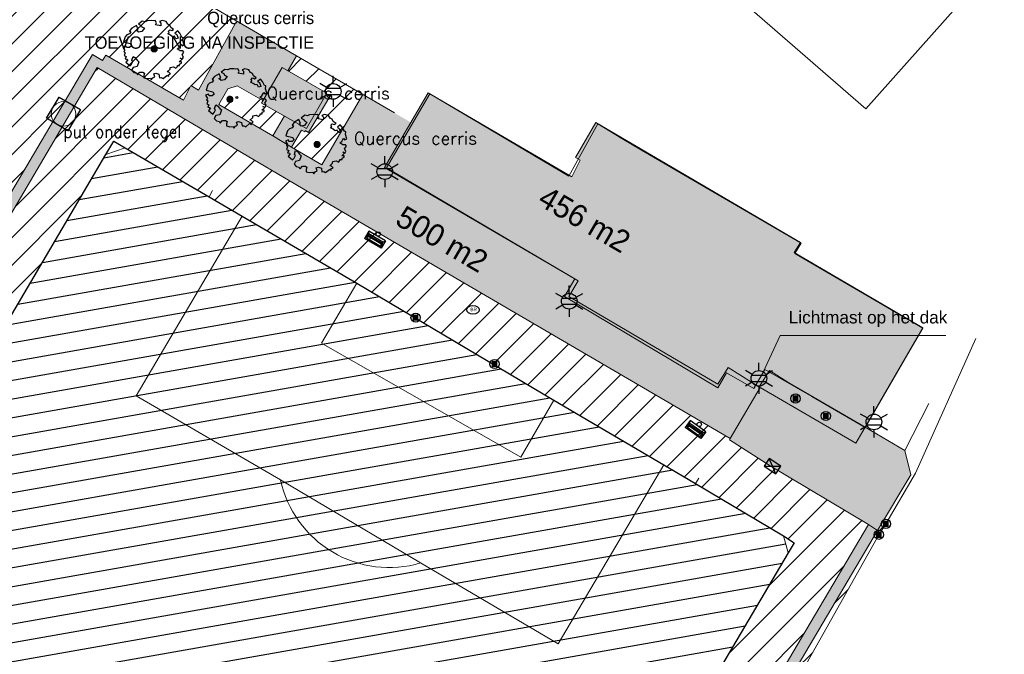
# Model space of a CAD drawing. Header units: metres. Extents: x 98034 to 106916, y 385129 to 392749.
# Tile 17 of 25: x 98898 to 98978, y 385520 to 385572. Entities that reach past the tile are written whole.
import ezdxf
from ezdxf.enums import TextEntityAlignment as Align

# ---------------------------------------------------------------- set-up
doc = ezdxf.new("R2010")
doc.units = ezdxf.units.M
for name, color, linetype, lineweight in [('0-BEBOUWING', 7, 'Continuous', 30), ('0-BEPLANTING', 14, 'Continuous', 30), ('0-GRAS OM SPORTVELDEN', 2, 'Continuous', 30), ('0-GRAS SPORTVELDEN', 3, 'Continuous', 30), ('0-HOCKEYVELD', 130, 'Continuous', 30), ('0-VERHARDING', 5, 'Continuous', 30), ('_alg-maatvoering', 7, 'Continuous', 0), ('B-WE-GR-BOOM-S', 90, 'Continuous', 30), ('B-WE-IE-GEBOUW-G', 10, 'Continuous', 0), ('B-WE-IE-MEUBILAIR_WEGMEUBILAIR-S', 7, 'Continuous', 30), ('B-WE-IE-OV-LICHTMAST-S', 40, 'Continuous', 30), ('B-WE-IE-TERREINAFSCHEIDING_KUNSTMATIG_HEKWERK-G', 6, 'Continuous', 0), ('B-WE-KL-WATER_BRANDLEIDING_BRANDHYDRANT-S', 150, 'Continuous', 30), ('B-WE-OG-TOPOGRAFIE_BEBOUWING-G', 8, 'Continuous', 13), ('B-WE-RI-HWA_KOLK_STRAATKOLK-S', 150, 'Continuous', 30), ('B-WE-RI-INSPECTIEPUT_ALGEMEEN-S', 7, 'Continuous', 30), ('B-WE-VH-KANTVERHARDING-G', 60, 'Continuous', 13), ('B-WE-VH-MATERIAALGRENS-G', 31, 'Continuous', 13), ('B-WE-VV-MARKERING-G', 7, 'Continuous', 13), ('B-WE-VW-MARKERING_LANGS_STREEP_DOORGETROKKEN-G', 7, 'Continuous', 13), ('Bomen', 84, 'Continuous', 0), ('Boomsoort', 10, 'Continuous', 0), ('X-XX-AL-VERWIJZING-G', 7, 'Continuous', 13)]:
    doc.layers.add(name, color=color, linetype=linetype, lineweight=lineweight)
doc.styles.add('ISO 1 1000 T2 5 0', font='font_iso.shx', dxfattribs={"height": 2.5})
doc.styles.add('NLCS-ISO', font='NLCS-ISO.ttf')
doc.styles.get("Standard").update_dxf_attribs({"font": 'NLCS-ISO.ttf'})
doc.styles.add('Style-STANDARD', font='STANDARD.shx')
doc.styles.add('Style-txt', font='txt.shx')
doc.dimstyles.get("Standard").update_dxf_attribs({"dimtxt": 0.18, "dimasz": 0.18, "dimexe": 0.18, "dimexo": 0.0625, "dimgap": 0.09, "dimtad": 0, "dimtih": 1, "dimtoh": 1, "dimdec": 4, "dimzin": 0, "dimdsep": 46, "dimtxsty": 'Standard', "dimcen": 0.09, "dimadec": 0, "dimazin": 0, "dimtfac": 1, "dimtdec": 4, "dimtofl": 0, "dimtmove": 0, "dimatfit": 3, "dimfxl": 1, "dimtolj": 1, "dimtzin": 0, "dimarcsym": 0})
pattern_1 = [(45, (0, 0), (-1.122532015, 1.122532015), [])]

# ---------------------------------------------------------------- blocks, each defined once
blk = doc.blocks.new('SIE-WEG_PAAL_VAST_1')
blk.add_hatch(color=256).paths.add_polyline_path([(-0.37, -0.37), (-0.37, 0.37), (0.37, 0.37), (0.37, -0.37)])
blk.add_circle((0, 0), 0.75)
blk.add_3dface([(0.37, 0.37), (-0.37, 0.37), (-0.37, -0.37), (0.37, -0.37)])
at = {"style": 'NLCS-ISO'}
blk.add_attdef('TYPE', (0, 0), '', height=1.75, dxfattribs=at)
blk = doc.blocks.new('Straatkolk 300x450')
at = {"layer": 'B-WE-RI-HWA_KOLK_STRAATKOLK-S'}
for p, q in [((-1.13, -0.75), (1.13, 0.75)), ((1.13, -0.75), (-1.13, 0.75))]:
    blk.add_line(p, q, dxfattribs=at)
blk.add_3dface([(-1.13, -0.75), (1.13, -0.75), (1.13, 0.75), (-1.13, 0.75)], dxfattribs=at)
blk = doc.blocks.new('SIE-WEG_AFVALBAK_TYPE_02')
at = {"linetype": 'Continuous'}
for p, q in [((1.56, -0.35), (-1.56, -0.35)), ((-1.33, -0.76), (-1.56, -0.35)), ((-1.33, -0.99), (-1.56, -1.72)), ((1.33, -0.76), (-1.33, -0.76)), ((-1.33, -0.99), (-1.33, -0.76)), ((1.33, -0.99), (-1.33, -0.99)), ((-1.18, -1.16), (-1.3, -1.55)), ((1.3, -1.55), (-1.3, -1.55)), ((1.18, -1.16), (-1.18, -1.16)), ((1.18, -1.16), (1.3, -1.55)), ((1.33, -0.76), (1.56, -0.35)), ((1.33, -0.99), (1.33, -0.76)), ((1.33, -0.99), (1.56, -1.72)), ((1.56, -1.72), (-1.56, -1.72))]:
    blk.add_line(p, q, dxfattribs=at)
for p, q in [((-1.56, -0.35), (-1.56, -1.72)), ((1.56, -0.35), (1.56, -1.72))]:
    blk.add_line(p, q)
blk.add_circle((0, 0), 0.354, dxfattribs=at)
blk = doc.blocks.new('B-SIE-WEG_LICHTMAST-SO_1')
at = {"ltscale": 0.1}
for p, q in [((0, 1.27), (0, 2.53)), ((-1.1, 0.63), (-2.19, 1.27)), ((1.1, 0.63), (2.19, 1.27)), ((-1.1, -0.63), (-2.19, -1.27)), ((0, -1.27), (0, -2.53)), ((1.1, -0.63), (2.19, -1.27))]:
    blk.add_line(p, q, dxfattribs=at)
at = {"flags": 128}
for points in [[(-1.16, 0.5), (1.16, 0.5)], [(-1.16, -0.5), (1.16, -0.5)]]:
    blk.add_lwpolyline(points, dxfattribs=at)
at = {"ltscale": 0.1}
blk.add_circle((0, 0), 1.27, dxfattribs=at)
at = {"style": 'NLCS-ISO'}
blk.add_attdef('TYPE', text='', height=1.8, dxfattribs=at).set_placement((0, 2.53), align=Align.BOTTOM_CENTER)
blk = doc.blocks.new('SKL-WATER_BRANDHYDRANT-SO')
blk.add_ellipse((0, 0), major_axis=(-1.02, 0), ratio=0.685994)
at = {"style": 'NLCS-ISO'}
blk.add_text('BR', height=0.562, dxfattribs=at).set_placement((-0.42, -0.22))
blk = doc.blocks.new('kadata')
at = {"layer": 'B-WE-OG-TOPOGRAFIE_BEBOUWING-G', "flags": 128}
for points in [[(99013.163, 385616.322), (98994.407, 385633.1), (98988.409, 385626.395), (98995.696, 385619.876), (98995.628, 385619.8), (98987.302, 385610.503), (98976.127, 385620.468), (98971.111, 385614.87), (98963.661, 385621.551), (98963.634, 385621.521), (98962.071, 385622.923), (98951.854, 385611.53), (98953.417, 385610.128), (98953.391, 385610.098), (98971.929, 385593.473), (98955.39, 385574.841), (98967.099, 385564.663), (98983.551, 385583.122), (99007.091, 385609.534), (99013.163, 385616.322)], [(98931.66, 385565.875), (98930.366, 385563.67)], [(98943.543, 385560.222), (98942.972, 385559.187), (98931.66, 385565.875)], [(98930.366, 385563.67), (98928.132, 385559.865), (98943.462, 385550.863), (98942.612, 385549.431), (98955.07, 385541.999), (98955.773, 385543.228)], [(98945.33, 385563.457), (98943.543, 385560.222)], [(98947.278, 385562.271), (98945.33, 385563.457)], [(98948.858, 385561.309), (98947.278, 385562.271)], [(98961.828, 385553.754), (98948.858, 385561.309)], [(98961.335, 385552.908), (98961.828, 385553.754)], [(98971.73, 385546.853), (98961.335, 385552.908)], [(98970.22, 385544.26), (98971.73, 385546.853)], [(98967.03, 385538.782), (98970.22, 385544.26)], [(98955.773, 385543.228), (98958.004, 385541.951), (98958.895, 385543.508)], [(98958.895, 385543.508), (98962.71, 385541.292)], [(98962.71, 385541.292), (98967.03, 385538.782)]]:
    blk.add_lwpolyline(points, dxfattribs=at)
blk = doc.blocks.new('MPOLYGON')
at = {"layer": 'Bomen', "flags": 128}
for points in [[(98915.173, 385565.49), (98915.168, 385565.441), (98915.668, 385565.441)], [(98915.168, 385565.441), (98915.173, 385565.393), (98915.663, 385565.393)], [(98915.168, 385565.441), (98915.668, 385565.441), (98915.663, 385565.393)], [(98915.187, 385565.537), (98915.173, 385565.49), (98915.663, 385565.49)], [(98915.173, 385565.49), (98915.663, 385565.49), (98915.668, 385565.441)], [(98915.173, 385565.393), (98915.187, 385565.346), (98915.649, 385565.346)], [(98915.173, 385565.393), (98915.663, 385565.393), (98915.649, 385565.346)], [(98915.21, 385565.58), (98915.187, 385565.537), (98915.649, 385565.537)], [(98915.187, 385565.537), (98915.649, 385565.537), (98915.663, 385565.49)], [(98915.187, 385565.346), (98915.21, 385565.303), (98915.626, 385565.303)], [(98915.187, 385565.346), (98915.649, 385565.346), (98915.626, 385565.303)], [(98915.241, 385565.618), (98915.21, 385565.58), (98915.626, 385565.58)], [(98915.21, 385565.58), (98915.626, 385565.58), (98915.649, 385565.537)], [(98915.279, 385565.649), (98915.241, 385565.618), (98915.595, 385565.618)], [(98915.241, 385565.618), (98915.595, 385565.618), (98915.626, 385565.58)], [(98915.322, 385565.672), (98915.279, 385565.649), (98915.557, 385565.649)], [(98915.279, 385565.649), (98915.557, 385565.649), (98915.595, 385565.618)], [(98915.369, 385565.687), (98915.322, 385565.672), (98915.514, 385565.672)], [(98915.322, 385565.672), (98915.514, 385565.672), (98915.557, 385565.649)], [(98915.418, 385565.691), (98915.369, 385565.687), (98915.467, 385565.687)], [(98915.369, 385565.687), (98915.467, 385565.687), (98915.514, 385565.672)], [(98915.21, 385565.303), (98915.241, 385565.265), (98915.595, 385565.265)], [(98915.21, 385565.303), (98915.626, 385565.303), (98915.595, 385565.265)], [(98915.241, 385565.265), (98915.279, 385565.234), (98915.557, 385565.234)], [(98915.241, 385565.265), (98915.595, 385565.265), (98915.557, 385565.234)], [(98915.279, 385565.234), (98915.322, 385565.21), (98915.514, 385565.21)], [(98915.279, 385565.234), (98915.557, 385565.234), (98915.514, 385565.21)], [(98915.322, 385565.21), (98915.369, 385565.196), (98915.467, 385565.196)], [(98915.322, 385565.21), (98915.514, 385565.21), (98915.467, 385565.196)], [(98915.369, 385565.196), (98915.467, 385565.196), (98915.418, 385565.191)]]:
    blk.add_lwpolyline(points, close=True, dxfattribs=at)
at = {"layer": 'Bomen', "color": 74, "true_color": 0x55aa00, "flags": 128}
for points in [[(98915.168, 385565.441), (98915.173, 385565.49)], [(98915.173, 385565.393), (98915.168, 385565.441)], [(98915.173, 385565.49), (98915.187, 385565.537)], [(98915.187, 385565.346), (98915.173, 385565.393)], [(98915.187, 385565.537), (98915.21, 385565.58)], [(98915.21, 385565.303), (98915.187, 385565.346)], [(98915.21, 385565.58), (98915.241, 385565.618)], [(98915.241, 385565.618), (98915.279, 385565.649)], [(98915.279, 385565.649), (98915.322, 385565.672)], [(98915.322, 385565.672), (98915.369, 385565.687)], [(98915.369, 385565.687), (98915.418, 385565.691)], [(98915.418, 385565.691), (98915.467, 385565.687)], [(98915.467, 385565.687), (98915.514, 385565.672)], [(98915.514, 385565.672), (98915.557, 385565.649)], [(98915.557, 385565.649), (98915.595, 385565.618)], [(98915.595, 385565.618), (98915.626, 385565.58)], [(98915.626, 385565.58), (98915.649, 385565.537)], [(98915.649, 385565.346), (98915.626, 385565.303)], [(98915.649, 385565.537), (98915.663, 385565.49)], [(98915.663, 385565.393), (98915.649, 385565.346)], [(98915.663, 385565.49), (98915.668, 385565.441)], [(98915.668, 385565.441), (98915.663, 385565.393)], [(98915.241, 385565.265), (98915.21, 385565.303)], [(98915.279, 385565.234), (98915.241, 385565.265)], [(98915.322, 385565.21), (98915.279, 385565.234)], [(98915.369, 385565.196), (98915.322, 385565.21)], [(98915.418, 385565.191), (98915.369, 385565.196)], [(98915.467, 385565.196), (98915.418, 385565.191)], [(98915.514, 385565.21), (98915.467, 385565.196)], [(98915.557, 385565.234), (98915.514, 385565.21)], [(98915.595, 385565.265), (98915.557, 385565.234)], [(98915.626, 385565.303), (98915.595, 385565.265)]]:
    blk.add_lwpolyline(points, dxfattribs=at)
at = {"layer": 'Bomen'}
for points in [[(98915.173, 385565.49), (98915.168, 385565.441), (98915.668, 385565.441)], [(98915.187, 385565.537), (98915.173, 385565.49), (98915.663, 385565.49)], [(98915.173, 385565.49), (98915.663, 385565.49), (98915.668, 385565.441)], [(98915.21, 385565.58), (98915.187, 385565.537), (98915.649, 385565.537)], [(98915.187, 385565.537), (98915.649, 385565.537), (98915.663, 385565.49)], [(98915.241, 385565.618), (98915.21, 385565.58), (98915.626, 385565.58)], [(98915.21, 385565.58), (98915.626, 385565.58), (98915.649, 385565.537)], [(98915.279, 385565.649), (98915.241, 385565.618), (98915.595, 385565.618)], [(98915.241, 385565.618), (98915.595, 385565.618), (98915.626, 385565.58)], [(98915.322, 385565.672), (98915.279, 385565.649), (98915.557, 385565.649)], [(98915.279, 385565.649), (98915.557, 385565.649), (98915.595, 385565.618)], [(98915.369, 385565.687), (98915.322, 385565.672), (98915.514, 385565.672)], [(98915.322, 385565.672), (98915.514, 385565.672), (98915.557, 385565.649)], [(98915.418, 385565.691), (98915.369, 385565.687), (98915.467, 385565.687)], [(98915.369, 385565.687), (98915.467, 385565.687), (98915.514, 385565.672)]]:
    blk.add_solid(points, dxfattribs=at)
at = {"layer": 'Bomen', "extrusion": (0, 0, -1)}
for points in [[(-98915.168, 385565.441), (-98915.173, 385565.393), (-98915.663, 385565.393)], [(-98915.168, 385565.441), (-98915.668, 385565.441), (-98915.663, 385565.393)], [(-98915.173, 385565.393), (-98915.187, 385565.346), (-98915.649, 385565.346)], [(-98915.173, 385565.393), (-98915.663, 385565.393), (-98915.649, 385565.346)], [(-98915.187, 385565.346), (-98915.21, 385565.303), (-98915.626, 385565.303)], [(-98915.187, 385565.346), (-98915.649, 385565.346), (-98915.626, 385565.303)], [(-98915.21, 385565.303), (-98915.241, 385565.265), (-98915.595, 385565.265)], [(-98915.21, 385565.303), (-98915.626, 385565.303), (-98915.595, 385565.265)], [(-98915.241, 385565.265), (-98915.279, 385565.234), (-98915.557, 385565.234)], [(-98915.241, 385565.265), (-98915.595, 385565.265), (-98915.557, 385565.234)], [(-98915.279, 385565.234), (-98915.322, 385565.21), (-98915.514, 385565.21)], [(-98915.279, 385565.234), (-98915.557, 385565.234), (-98915.514, 385565.21)], [(-98915.322, 385565.21), (-98915.369, 385565.196), (-98915.467, 385565.196)], [(-98915.322, 385565.21), (-98915.514, 385565.21), (-98915.467, 385565.196)], [(-98915.369, 385565.196), (-98915.467, 385565.196), (-98915.418, 385565.191)]]:
    blk.add_solid(points, dxfattribs=at)
blk = doc.blocks.new('MPOLYGON_70')
at = {"layer": 'Bomen', "flags": 128}
for points in [[(98922.259, 385561.823), (98922.254, 385561.774), (98922.754, 385561.774)], [(98922.254, 385561.774), (98922.259, 385561.725), (98922.749, 385561.725)], [(98922.254, 385561.774), (98922.754, 385561.774), (98922.749, 385561.725)], [(98922.273, 385561.87), (98922.259, 385561.823), (98922.749, 385561.823)], [(98922.259, 385561.823), (98922.749, 385561.823), (98922.754, 385561.774)], [(98922.259, 385561.725), (98922.273, 385561.678), (98922.735, 385561.678)], [(98922.259, 385561.725), (98922.749, 385561.725), (98922.735, 385561.678)], [(98922.296, 385561.913), (98922.273, 385561.87), (98922.735, 385561.87)], [(98922.273, 385561.87), (98922.735, 385561.87), (98922.749, 385561.823)], [(98922.273, 385561.678), (98922.296, 385561.635), (98922.712, 385561.635)], [(98922.273, 385561.678), (98922.735, 385561.678), (98922.712, 385561.635)], [(98922.327, 385561.951), (98922.296, 385561.913), (98922.712, 385561.913)], [(98922.296, 385561.913), (98922.712, 385561.913), (98922.735, 385561.87)], [(98922.296, 385561.635), (98922.327, 385561.597), (98922.681, 385561.597)], [(98922.296, 385561.635), (98922.712, 385561.635), (98922.681, 385561.597)], [(98922.365, 385561.982), (98922.327, 385561.951), (98922.681, 385561.951)], [(98922.327, 385561.951), (98922.681, 385561.951), (98922.712, 385561.913)], [(98922.327, 385561.597), (98922.365, 385561.566), (98922.643, 385561.566)], [(98922.327, 385561.597), (98922.681, 385561.597), (98922.643, 385561.566)], [(98922.408, 385562.005), (98922.365, 385561.982), (98922.643, 385561.982)], [(98922.365, 385561.982), (98922.643, 385561.982), (98922.681, 385561.951)], [(98922.365, 385561.566), (98922.408, 385561.543), (98922.599, 385561.543)], [(98922.365, 385561.566), (98922.643, 385561.566), (98922.599, 385561.543)], [(98922.455, 385562.019), (98922.408, 385562.005), (98922.599, 385562.005)], [(98922.408, 385562.005), (98922.599, 385562.005), (98922.643, 385561.982)], [(98922.408, 385561.543), (98922.455, 385561.529), (98922.553, 385561.529)], [(98922.408, 385561.543), (98922.599, 385561.543), (98922.553, 385561.529)], [(98922.504, 385562.024), (98922.455, 385562.019), (98922.553, 385562.019)], [(98922.455, 385562.019), (98922.553, 385562.019), (98922.599, 385562.005)], [(98922.455, 385561.529), (98922.553, 385561.529), (98922.504, 385561.524)]]:
    blk.add_lwpolyline(points, close=True, dxfattribs=at)
at = {"layer": 'Bomen', "color": 74, "true_color": 0x55aa00, "flags": 128}
for points in [[(98922.254, 385561.774), (98922.259, 385561.823)], [(98922.259, 385561.725), (98922.254, 385561.774)], [(98922.259, 385561.823), (98922.273, 385561.87)], [(98922.273, 385561.678), (98922.259, 385561.725)], [(98922.273, 385561.87), (98922.296, 385561.913)], [(98922.296, 385561.635), (98922.273, 385561.678)], [(98922.296, 385561.913), (98922.327, 385561.951)], [(98922.327, 385561.597), (98922.296, 385561.635)], [(98922.327, 385561.951), (98922.365, 385561.982)], [(98922.365, 385561.566), (98922.327, 385561.597)], [(98922.365, 385561.982), (98922.408, 385562.005)], [(98922.408, 385561.543), (98922.365, 385561.566)], [(98922.408, 385562.005), (98922.455, 385562.019)], [(98922.455, 385561.529), (98922.408, 385561.543)], [(98922.455, 385562.019), (98922.504, 385562.024)], [(98922.504, 385561.524), (98922.455, 385561.529)], [(98922.504, 385562.024), (98922.553, 385562.019)], [(98922.553, 385561.529), (98922.504, 385561.524)], [(98922.553, 385562.019), (98922.599, 385562.005)], [(98922.599, 385561.543), (98922.553, 385561.529)], [(98922.599, 385562.005), (98922.643, 385561.982)], [(98922.643, 385561.566), (98922.599, 385561.543)], [(98922.643, 385561.982), (98922.681, 385561.951)], [(98922.681, 385561.597), (98922.643, 385561.566)], [(98922.681, 385561.951), (98922.712, 385561.913)], [(98922.712, 385561.635), (98922.681, 385561.597)], [(98922.712, 385561.913), (98922.735, 385561.87)], [(98922.735, 385561.678), (98922.712, 385561.635)], [(98922.735, 385561.87), (98922.749, 385561.823)], [(98922.749, 385561.725), (98922.735, 385561.678)], [(98922.749, 385561.823), (98922.754, 385561.774)], [(98922.754, 385561.774), (98922.749, 385561.725)]]:
    blk.add_lwpolyline(points, dxfattribs=at)
at = {"layer": 'Bomen'}
for points in [[(98922.259, 385561.823), (98922.254, 385561.774), (98922.754, 385561.774)], [(98922.273, 385561.87), (98922.259, 385561.823), (98922.749, 385561.823)], [(98922.259, 385561.823), (98922.749, 385561.823), (98922.754, 385561.774)], [(98922.296, 385561.913), (98922.273, 385561.87), (98922.735, 385561.87)], [(98922.273, 385561.87), (98922.735, 385561.87), (98922.749, 385561.823)], [(98922.327, 385561.951), (98922.296, 385561.913), (98922.712, 385561.913)], [(98922.296, 385561.913), (98922.712, 385561.913), (98922.735, 385561.87)], [(98922.365, 385561.982), (98922.327, 385561.951), (98922.681, 385561.951)], [(98922.327, 385561.951), (98922.681, 385561.951), (98922.712, 385561.913)], [(98922.408, 385562.005), (98922.365, 385561.982), (98922.643, 385561.982)], [(98922.365, 385561.982), (98922.643, 385561.982), (98922.681, 385561.951)], [(98922.455, 385562.019), (98922.408, 385562.005), (98922.599, 385562.005)], [(98922.408, 385562.005), (98922.599, 385562.005), (98922.643, 385561.982)], [(98922.504, 385562.024), (98922.455, 385562.019), (98922.553, 385562.019)], [(98922.455, 385562.019), (98922.553, 385562.019), (98922.599, 385562.005)]]:
    blk.add_solid(points, dxfattribs=at)
at = {"layer": 'Bomen', "extrusion": (0, 0, -1)}
for points in [[(-98922.254, 385561.774), (-98922.259, 385561.725), (-98922.749, 385561.725)], [(-98922.254, 385561.774), (-98922.754, 385561.774), (-98922.749, 385561.725)], [(-98922.259, 385561.725), (-98922.273, 385561.678), (-98922.735, 385561.678)], [(-98922.259, 385561.725), (-98922.749, 385561.725), (-98922.735, 385561.678)], [(-98922.273, 385561.678), (-98922.296, 385561.635), (-98922.712, 385561.635)], [(-98922.273, 385561.678), (-98922.735, 385561.678), (-98922.712, 385561.635)], [(-98922.296, 385561.635), (-98922.327, 385561.597), (-98922.681, 385561.597)], [(-98922.296, 385561.635), (-98922.712, 385561.635), (-98922.681, 385561.597)], [(-98922.327, 385561.597), (-98922.365, 385561.566), (-98922.643, 385561.566)], [(-98922.327, 385561.597), (-98922.681, 385561.597), (-98922.643, 385561.566)], [(-98922.365, 385561.566), (-98922.408, 385561.543), (-98922.599, 385561.543)], [(-98922.365, 385561.566), (-98922.643, 385561.566), (-98922.599, 385561.543)], [(-98922.408, 385561.543), (-98922.455, 385561.529), (-98922.553, 385561.529)], [(-98922.408, 385561.543), (-98922.599, 385561.543), (-98922.553, 385561.529)], [(-98922.455, 385561.529), (-98922.553, 385561.529), (-98922.504, 385561.524)]]:
    blk.add_solid(points, dxfattribs=at)
blk = doc.blocks.new('B-SRI-PUT_VWA-SO')
at = {"lineweight": 0}
blk.add_circle((0, 0), 2, dxfattribs=at)
blk.add_3dface([(-2, 2), (2, 2), (2, -2), (-2, -2)])
blk.add_3dface([(2, -2), (2, 2), (-2, 2), (-2, -2)], dxfattribs=at)

msp = doc.modelspace()

# ---------------------------------------------------------------- hatches: boundary and pattern name
at = {"layer": '0-BEBOUWING', "true_color": 0x636466}
msp.add_hatch(color=251, dxfattribs=at).paths.add_polyline_path([(98921.64, 385563.067), (98917.992, 385565.14), (98919.662, 385568.035), (98923.299, 385565.933)])
at = {"layer": '0-BEBOUWING', "true_color": 0x636466, "extrusion": (0, 0, -1)}
msp.add_hatch(color=251, dxfattribs=at).paths.add_polyline_path([(-98967.029, 385538.816), (-98971.72, 385546.884), (-98965.527, 385550.494), (-98961.27, 385553.004), (-98961.779, 385553.816), (-98949.676, 385560.904), (-98945.165, 385563.546), (-98943.504, 385560.727), (-98943.87, 385560.497), (-98943.201, 385559.145), (-98931.525, 385565.965), (-98927.993, 385559.91), (-98943.725, 385550.707), (-98942.966, 385549.412), (-98955.075, 385542.316), (-98955.914, 385543.653), (-98958.415, 385542.086), (-98959.256, 385543.427), (-98960.852, 385542.426)])
at = {"layer": '0-BEPLANTING', "true_color": 0x727430}
h = msp.add_hatch(dxfattribs=at)
h.set_pattern_fill('ANSI31', color=67, scale=0.1, pattern_type=2)
h.set_pattern_definition(pattern_1)
h.paths.add_polyline_path([(98926.212, 385565.845), (98920.832, 385568.979), (98920.132, 385567.763), (98923.593, 385565.763), (98921.746, 385562.67), (98921.235, 385562.924), (98920.434, 385561.563), (98922.886, 385560.114)])
h = msp.add_hatch(dxfattribs=at)
h.set_pattern_fill('ANSI31', color=67, scale=0.1, pattern_type=2)
h.set_pattern_definition(pattern_1)
h.paths.add_polyline_path([(98919.843, 385564.088), (98917.992, 385565.14), (98918.106, 385565.337), (98916.836, 385566.07), (98916.883, 385565.976), (98916.925, 385565.959), (98916.916, 385565.867), (98916.958, 385565.725), (98916.892, 385565.7), (98916.858, 385565.75), (98916.799, 385565.641), (98916.732, 385565.599), (98916.833, 385565.532), (98916.917, 385565.532), (98916.95, 385565.49), (98916.892, 385565.398), (98916.933, 385565.331), (98916.908, 385565.272), (98916.833, 385565.297), (98916.892, 385565.264), (98916.799, 385565.171), (98916.875, 385565.171), (98916.875, 385565.129), (98916.808, 385565.105), (98916.808, 385565.055), (98916.737, 385565.055), (98916.74, 385565.021), (98916.691, 385564.97), (98916.615, 385565.012), (98916.506, 385564.987), (98916.498, 385564.937), (98916.406, 385564.853), (98916.464, 385564.836), (98916.514, 385564.786), (98916.447, 385564.753), (98916.456, 385564.711), (98916.397, 385564.736), (98916.271, 385564.635), (98916.213, 385564.669), (98916.154, 385564.66), (98916.138, 385564.777), (98916.037, 385564.803), (98915.971, 385564.781), (98916.003, 385564.685), (98915.936, 385564.652), (98915.886, 385564.593), (98915.861, 385564.644), (98915.752, 385564.635), (98915.643, 385564.66), (98915.643, 385564.727), (98915.668, 385564.803), (98915.618, 385564.836), (98915.517, 385564.836), (98915.442, 385564.752), (98915.429, 385564.778), (98915.417, 385564.803), (98915.316, 385564.828), (98915.249, 385564.903), (98915.299, 385564.996), (98915.425, 385565.02), (98915.484, 385565.18), (98915.425, 385565.23), (98915.358, 385565.314), (98915.299, 385565.347), (98915.258, 385565.23), (98915.291, 385565.188), (98915.249, 385565.096), (98915.199, 385565.046), (98915.059, 385565.161), (98915.124, 385565.241), (98915.098, 385565.264), (98915.04, 385565.272), (98915.077, 385565.346), (98915.006, 385565.381), (98915.04, 385565.473), (98914.998, 385565.507), (98915.031, 385565.548), (98914.964, 385565.657), (98915.063, 385565.693), (98915.082, 385565.641), (98915.182, 385565.641), (98915.241, 385565.691), (98915.207, 385565.766), (98914.981, 385565.825), (98914.993, 385565.859), (98914.518, 385565.018), (98918.919, 385562.471)])
at = {"layer": '0-GRAS OM SPORTVELDEN', "ltscale": 0.2}
h = msp.add_hatch(dxfattribs=at)
h.set_pattern_fill('ANSI31', color=256, scale=0.1, pattern_type=2)
h.set_pattern_definition(pattern_1)
h.paths.add_polyline_path([(98949.184, 385500.251), (98957.23, 385513.871), (98967.3, 385530.917), (98959.383, 385535.641), (98959.316, 385535.681), (98956.022, 385537.774), (98956.067, 385537.891), (98923.208, 385557.101), (98904.638, 385568.034), (98883.189, 385531.504), (98883.406, 385531.373), (98881.67, 385528.445), (98882.101, 385528.167), (98881.178, 385526.639), (98880.755, 385526.902), (98873.991, 385515.494), (98874.455, 385515.232), (98873.526, 385513.687), (98873.077, 385513.952), (98872.853, 385513.574), (98871.775, 385514.222), (98882.328, 385532.021), (98882.351, 385532.007), (98882.372, 385532.042), (98904.266, 385569.088), (98905.068, 385568.591), (98905.325, 385569.017), (98911.636, 385565.379), (98912.239, 385566.577), (98912.854, 385566.19), (98915.974, 385571.809), (98911.174, 385574.597), (98913.687, 385578.994), (98909.058, 385581.699), (98911.087, 385585.133), (98908.065, 385586.677), (98909.289, 385589.056), (98909.382, 385588.997), (98915.232, 385599.294), (98912.611, 385601.542), (98910.63, 385599.266), (98900.947, 385605.971), (98885.571, 385614.744), (98885.171, 385614.969), (98855.546, 385631.983), (98855.731, 385631.503), (98853.334, 385630.226), (98852.996, 385629.732), (98847.139, 385625.202), (98836.035, 385616.008), (98835.586, 385615.599), (98816.706, 385600.046), (98816.23, 385599.651), (98809.571, 385594), (98806.912, 385595.636), (98806.246, 385595.936), (98794.255, 385602.895), (98790.078, 385596.249), (98789.875, 385595.83), (98782.491, 385583.191), (98782.261, 385582.653), (98768.529, 385559.653), (98768.258, 385559.164), (98755.683, 385538.091), (98766.718, 385531.17), (98767.263, 385530.942), (98784.326, 385520.893), (98784.72, 385520.557), (98799.929, 385511.373), (98800.445, 385511.048), (98816.773, 385501.732), (98817.395, 385501.366), (98836.589, 385490.028), (98837.054, 385489.808), (98849.465, 385482.722), (98850.449, 385481.994), (98850.252, 385481.3), (98847.06, 385475.192), (98868.763, 385462.279), (98896.622, 385446.142), (98913.56, 385435.655), (98914.256, 385435.16), (98913.164, 385436.678), (98912.887, 385437.063), (98912.701, 385436.754), (98911.946, 385437.193), (98938.144, 385481.562)])
h.paths.add_polyline_path([(98854.361, 385498.131), (98850.283, 385491.323), (98849.791, 385490.482), (98848.827, 385491.022), (98806.643, 385515.919), (98764.408, 385540.744), (98763.628, 385541.194), (98764.213, 385542.221), (98768.08, 385548.763), (98769.608, 385551.298), (98775.232, 385560.894), (98778.074, 385565.671), (98781.881, 385572.073), (98784.708, 385576.868), (98790.074, 385586.094), (98791.517, 385588.559), (98795.694, 385595.61), (98796.218, 385596.466), (98797.24, 385595.854), (98839.222, 385571.155), (98881.611, 385546.165), (98882.414, 385545.623), (98881.92, 385544.694), (98878.061, 385538.221), (98877.929, 385537.927), (98876.341, 385535.296), (98870.846, 385526.141), (98868.01, 385521.297), (98864.205, 385514.886), (98861.409, 385510.111), (98855.96, 385500.894)], flags=17)
h.paths.add_polyline_path([(98880.661, 385519.014), (98905.329, 385560.956), (98905.977, 385562.029), (98906.902, 385561.501), (98913.724, 385557.523), (98916.412, 385555.948), (98925.722, 385550.517), (98941.742, 385541.009), (98950.679, 385535.764), (98953.256, 385534.245), (98960.399, 385529.987), (98961.277, 385529.425), (98960.791, 385528.608), (98935.865, 385486.402), (98911.225, 385444.388), (98910.597, 385443.351), (98909.659, 385443.872), (98902.893, 385447.841), (98900.194, 385449.468), (98890.967, 385455.026), (98874.845, 385464.451), (98865.66, 385469.886), (98862.962, 385471.466), (98856.317, 385475.446), (98855.264, 385476.064), (98855.779, 385476.933)], flags=17)
h.paths.add_polyline_path([(98809.844, 385509.939), (98809.572, 385509.489), (98809.632, 385509.454), (98809.081, 385508.52), (98798.838, 385514.527), (98799.389, 385515.461), (98799.492, 385515.401), (98799.789, 385515.879)], flags=17)
h.paths.add_polyline_path([(98884.09, 385555.585), (98858.213, 385570.873), (98856.126, 385572.114), (98830.66, 385587.16), (98855.55, 385629.16), (98881.256, 385614.001), (98883.368, 385612.757), (98908.931, 385597.568)], flags=17)
at = {"layer": '0-GRAS OM SPORTVELDEN'}
h = msp.add_hatch(dxfattribs=at)
h.set_pattern_fill('ANSI31', color=256, scale=0.1, pattern_type=2)
h.set_pattern_definition(pattern_1)
h.paths.add_polyline_path([(98917.149, 385433.206), (98917.517, 385433.322), (98917.542, 385442.169), (98939.964, 385480.364), (98958.425, 385512.759), (98968.156, 385530.075), (98968.728, 385530.961), (98971.127, 385535.072), (98970.756, 385534.942), (98968.04, 385530.411), (98938.933, 385481.134), (98914.333, 385439.457), (98914.635, 385439.281), (98914.157, 385438.594), (98914.677, 385436.633)])
at = {"layer": '0-GRAS SPORTVELDEN'}
h = msp.add_hatch(dxfattribs=at)
h.set_pattern_fill('HATCH', color=256, scale=0.1, style=0, pattern_type=2)
h.set_pattern_definition([(10, (98907.799, 385541.357), (-0.260472, 1.477212), [])])
h.paths.add_polyline_path([(98913.724, 385557.523), (98906.902, 385561.501), (98905.329, 385560.956), (98880.661, 385519.014), (98855.779, 385476.933), (98856.317, 385475.446), (98862.962, 385471.466), (98865.66, 385469.886), (98874.845, 385464.451), (98890.967, 385455.026), (98900.194, 385449.468), (98902.893, 385447.841), (98909.659, 385443.872), (98911.225, 385444.388), (98935.865, 385486.402), (98960.791, 385528.608), (98960.399, 385529.987), (98953.256, 385534.245), (98950.679, 385535.764), (98941.742, 385541.009), (98925.722, 385550.517), (98916.412, 385555.948)])
at = {"layer": '0-VERHARDING', "true_color": 0x939598}
h = msp.add_hatch(color=252, dxfattribs=at)
h.paths.add_polyline_path([(98916.251, 385432.387), (98912.887, 385437.063), (98912.701, 385436.754), (98911.946, 385437.193), (98938.144, 385481.562), (98967.3, 385530.917), (98959.316, 385535.681), (98956.022, 385537.774), (98956.067, 385537.891), (98923.208, 385557.101), (98904.638, 385568.034), (98883.131, 385531.538), (98882.349, 385532.003), (98882.351, 385532.007), (98904.266, 385569.088), (98905.068, 385568.591), (98905.325, 385569.017), (98911.636, 385565.379), (98912.239, 385566.577), (98912.854, 385566.19), (98915.974, 385571.809), (98920.832, 385568.979), (98920.132, 385567.763), (98919.662, 385568.035), (98918.106, 385565.337), (98916.016, 385566.543), (98915.242, 385566.3), (98914.518, 385565.018), (98918.919, 385562.471), (98919.843, 385564.088), (98921.64, 385563.067), (98923.238, 385565.827), (98923.53, 385565.658), (98921.799, 385562.759), (98921.546, 385562.896), (98921.497, 385562.794), (98921.235, 385562.924), (98920.434, 385561.563), (98922.886, 385560.114), (98926.212, 385565.845), (98930.124, 385563.564), (98927.993, 385559.91), (98943.725, 385550.707), (98942.966, 385549.412), (98955.075, 385542.316), (98955.914, 385543.653), (98958.415, 385542.086), (98959.256, 385543.427), (98967.029, 385538.816), (98970.277, 385536.919), (98970.756, 385534.942), (98968.04, 385530.411), (98938.933, 385481.134), (98914.333, 385439.457), (98914.635, 385439.281), (98914.157, 385438.594), (98914.677, 385436.633), (98917.149, 385433.206)])
h.paths.add_polyline_path([(98873.526, 385513.687), (98873.077, 385513.952), (98873.991, 385515.494), (98874.455, 385515.232)])
h.paths.add_polyline_path([(98881.178, 385526.639), (98880.755, 385526.902), (98881.67, 385528.445), (98882.101, 385528.167)])

# ---------------------------------------------------------------- linework, layer by layer
at = {"layer": '0-HOCKEYVELD', "flags": 128}
msp.add_lwpolyline([(98855.779, 385476.933), (98880.661, 385519.014), (98905.329, 385560.956), (98905.977, 385562.029), (98906.902, 385561.501), (98913.724, 385557.523), (98916.412, 385555.948), (98925.722, 385550.517), (98941.742, 385541.009), (98950.679, 385535.764), (98953.256, 385534.245), (98960.399, 385529.987), (98961.277, 385529.425), (98960.791, 385528.608), (98935.865, 385486.402), (98911.225, 385444.388)], dxfattribs=at)
at = {"layer": 'B-WE-GR-BOOM-S', "linetype": 'Continuous', "flags": 128}
for points, elevation in [([(98910.615, 385571.262), (98910.531, 385571.471), (98910.365, 385571.534), (98910.238, 385571.764), (98909.903, 385571.848), (98909.694, 385571.764), (98909.82, 385571.639), (98909.798, 385571.408), (98909.38, 385571.492), (98909.442, 385571.66), (98909.358, 385571.848), (98909.191, 385571.806), (98909.023, 385571.848), (98908.689, 385571.827), (98908.521, 385571.744), (98908.29, 385571.785), (98907.997, 385571.555), (98908.206, 385571.45), (98908.269, 385571.324), (98908.478, 385571.22), (98908.269, 385570.947), (98907.997, 385570.885), (98907.808, 385571.052), (98907.956, 385571.11), (98907.829, 385571.43), (98907.452, 385571.219), (98907.264, 385571.01), (98907.369, 385570.926), (98907.264, 385570.759), (98907.054, 385570.675), (98906.908, 385570.529), (98906.761, 385570.109), (98907.326, 385569.962), (98907.41, 385569.774), (98907.264, 385569.649), (98907.013, 385569.649), (98906.965, 385569.78), (98906.719, 385569.69), (98906.887, 385569.418), (98906.803, 385569.313), (98906.908, 385569.23), (98906.824, 385568.999), (98907, 385568.911), (98906.908, 385568.727), (98907.054, 385568.706), (98907.12, 385568.648), (98906.956, 385568.449), (98907.306, 385568.161), (98907.432, 385568.287), (98907.536, 385568.517), (98907.452, 385568.622), (98907.557, 385568.915), (98907.704, 385568.831), (98907.872, 385568.622), (98908.018, 385568.497), (98907.872, 385568.098), (98907.557, 385568.036), (98907.432, 385567.805), (98907.6, 385567.616), (98907.85, 385567.554), (98907.882, 385567.491), (98907.913, 385567.428), (98908.102, 385567.638), (98908.353, 385567.638), (98908.479, 385567.554), (98908.417, 385567.365), (98908.417, 385567.198), (98908.689, 385567.134), (98908.961, 385567.156), (98909.023, 385567.03), (98909.149, 385567.177), (98909.317, 385567.26), (98909.237, 385567.499), (98909.401, 385567.554), (98909.652, 385567.49), (98909.694, 385567.198), (98909.841, 385567.219), (98909.987, 385567.134), (98910.301, 385567.386), (98910.449, 385567.324), (98910.427, 385567.428), (98910.595, 385567.512), (98910.469, 385567.638), (98910.322, 385567.68), (98910.553, 385567.889), (98910.574, 385568.014), (98910.846, 385568.078), (98911.035, 385567.973), (98911.16, 385568.098), (98911.151, 385568.186), (98911.328, 385568.186), (98911.328, 385568.309), (98911.495, 385568.371), (98911.495, 385568.475), (98911.307, 385568.475), (98911.538, 385568.706), (98911.391, 385568.79), (98911.579, 385568.727), (98911.642, 385568.874), (98911.538, 385569.042), (98911.684, 385569.272), (98911.6, 385569.376), (98911.391, 385569.376), (98911.139, 385569.544), (98911.307, 385569.649), (98911.454, 385569.921), (98911.538, 385569.796), (98911.704, 385569.858), (98911.6, 385570.215), (98911.622, 385570.445), (98911.516, 385570.487), (98911.348, 385570.822), (98911.18, 385571.008), (98910.953, 385570.804), (98911.097, 385570.717), (98911.223, 385570.403), (98911.035, 385570.361), (98910.93, 385570.57), (98910.762, 385570.529), (98910.595, 385570.655), (98910.385, 385570.759), (98910.489, 385570.843), (98910.427, 385570.968), (98910.531, 385571.094), (98910.699, 385571.031), (98910.846, 385571.115)], 13.048), ([(98917.332, 385567.342), (98917.248, 385567.551), (98917.082, 385567.614), (98916.955, 385567.844), (98916.62, 385567.928), (98916.411, 385567.844), (98916.537, 385567.719), (98916.515, 385567.488), (98916.097, 385567.572), (98916.159, 385567.74), (98916.075, 385567.928), (98915.908, 385567.886), (98915.74, 385567.928), (98915.406, 385567.907), (98915.238, 385567.824), (98915.007, 385567.865), (98914.714, 385567.635), (98914.923, 385567.53), (98914.986, 385567.404), (98915.195, 385567.3), (98914.986, 385567.027), (98914.714, 385566.965), (98914.525, 385567.132), (98914.673, 385567.19), (98914.546, 385567.51), (98914.169, 385567.299), (98913.981, 385567.09), (98914.086, 385567.006), (98913.981, 385566.839), (98913.771, 385566.755), (98913.625, 385566.609), (98913.478, 385566.189), (98914.043, 385566.042), (98914.127, 385565.854), (98913.981, 385565.729), (98913.73, 385565.729), (98913.682, 385565.86), (98913.436, 385565.77), (98913.604, 385565.498), (98913.52, 385565.393), (98913.625, 385565.31), (98913.541, 385565.079), (98913.717, 385564.991), (98913.625, 385564.807), (98913.771, 385564.786), (98913.837, 385564.728), (98913.673, 385564.529), (98914.023, 385564.241), (98914.149, 385564.367), (98914.253, 385564.597), (98914.169, 385564.702), (98914.274, 385564.995), (98914.421, 385564.911), (98914.589, 385564.702), (98914.735, 385564.577), (98914.589, 385564.178), (98914.274, 385564.116), (98914.149, 385563.885), (98914.317, 385563.696), (98914.567, 385563.634), (98914.599, 385563.571), (98914.63, 385563.508), (98914.819, 385563.718), (98915.07, 385563.718), (98915.196, 385563.634), (98915.134, 385563.445), (98915.134, 385563.278), (98915.406, 385563.214), (98915.678, 385563.236), (98915.74, 385563.11), (98915.866, 385563.257), (98916.034, 385563.34), (98915.954, 385563.579), (98916.118, 385563.634), (98916.369, 385563.57), (98916.411, 385563.278), (98916.558, 385563.299), (98916.704, 385563.214), (98917.018, 385563.466), (98917.166, 385563.404), (98917.144, 385563.508), (98917.312, 385563.592), (98917.186, 385563.718), (98917.039, 385563.76), (98917.27, 385563.969), (98917.291, 385564.094), (98917.563, 385564.158), (98917.752, 385564.053), (98917.877, 385564.178), (98917.868, 385564.266), (98918.045, 385564.266), (98918.045, 385564.389), (98918.212, 385564.451), (98918.212, 385564.555), (98918.024, 385564.555), (98918.255, 385564.786), (98918.108, 385564.87), (98918.296, 385564.807), (98918.359, 385564.954), (98918.255, 385565.122), (98918.401, 385565.352), (98918.317, 385565.456), (98918.108, 385565.456), (98917.856, 385565.624), (98918.024, 385565.729), (98918.171, 385566.001), (98918.255, 385565.876), (98918.421, 385565.938), (98918.317, 385566.295), (98918.339, 385566.525), (98918.233, 385566.567), (98918.065, 385566.902), (98917.897, 385567.088), (98917.67, 385566.884), (98917.814, 385566.797), (98917.94, 385566.483), (98917.752, 385566.441), (98917.647, 385566.65), (98917.479, 385566.609), (98917.312, 385566.735), (98917.102, 385566.839), (98917.206, 385566.923), (98917.144, 385567.048), (98917.248, 385567.174), (98917.416, 385567.111), (98917.563, 385567.195)], 13.155), ([(98923.82, 385563.627), (98923.736, 385563.836), (98923.57, 385563.899), (98923.443, 385564.129), (98923.108, 385564.213), (98922.899, 385564.129), (98923.025, 385564.004), (98923.003, 385563.773), (98922.585, 385563.857), (98922.647, 385564.025), (98922.563, 385564.213), (98922.396, 385564.171), (98922.228, 385564.213), (98921.894, 385564.192), (98921.726, 385564.109), (98921.495, 385564.15), (98921.202, 385563.92), (98921.411, 385563.815), (98921.474, 385563.689), (98921.683, 385563.585), (98921.474, 385563.312), (98921.202, 385563.25), (98921.013, 385563.417), (98921.161, 385563.475), (98921.034, 385563.795), (98920.657, 385563.584), (98920.469, 385563.375), (98920.574, 385563.291), (98920.469, 385563.124), (98920.259, 385563.04), (98920.113, 385562.894), (98919.966, 385562.474), (98920.531, 385562.327), (98920.615, 385562.139), (98920.469, 385562.014), (98920.218, 385562.014), (98920.17, 385562.145), (98919.924, 385562.055), (98920.092, 385561.783), (98920.008, 385561.678), (98920.113, 385561.595), (98920.029, 385561.364), (98920.205, 385561.276), (98920.113, 385561.092), (98920.259, 385561.071), (98920.325, 385561.013), (98920.161, 385560.814), (98920.511, 385560.526), (98920.637, 385560.652), (98920.741, 385560.882), (98920.657, 385560.987), (98920.762, 385561.28), (98920.909, 385561.196), (98921.077, 385560.987), (98921.223, 385560.862), (98921.077, 385560.463), (98920.762, 385560.401), (98920.637, 385560.17), (98920.805, 385559.981), (98921.055, 385559.919), (98921.087, 385559.856), (98921.118, 385559.793), (98921.307, 385560.003), (98921.558, 385560.003), (98921.684, 385559.919), (98921.622, 385559.73), (98921.622, 385559.563), (98921.894, 385559.499), (98922.166, 385559.521), (98922.228, 385559.395), (98922.354, 385559.542), (98922.522, 385559.625), (98922.442, 385559.864), (98922.606, 385559.919), (98922.857, 385559.855), (98922.899, 385559.563), (98923.046, 385559.584), (98923.192, 385559.499), (98923.506, 385559.751), (98923.654, 385559.689), (98923.632, 385559.793), (98923.8, 385559.877), (98923.674, 385560.003), (98923.527, 385560.045), (98923.758, 385560.254), (98923.779, 385560.379), (98924.051, 385560.443), (98924.24, 385560.338), (98924.365, 385560.463), (98924.356, 385560.551), (98924.533, 385560.551), (98924.533, 385560.674), (98924.7, 385560.736), (98924.7, 385560.84), (98924.512, 385560.84), (98924.743, 385561.071), (98924.596, 385561.155), (98924.784, 385561.092), (98924.847, 385561.239), (98924.743, 385561.407), (98924.889, 385561.637), (98924.805, 385561.741), (98924.596, 385561.741), (98924.344, 385561.909), (98924.512, 385562.014), (98924.659, 385562.286), (98924.743, 385562.161), (98924.909, 385562.223), (98924.805, 385562.58), (98924.827, 385562.81), (98924.721, 385562.852), (98924.553, 385563.187), (98924.385, 385563.373), (98924.158, 385563.169), (98924.302, 385563.082), (98924.428, 385562.768), (98924.24, 385562.726), (98924.135, 385562.935), (98923.967, 385562.894), (98923.8, 385563.02), (98923.59, 385563.124), (98923.694, 385563.208), (98923.632, 385563.333), (98923.736, 385563.459), (98923.904, 385563.396), (98924.051, 385563.48)], 13.311)]:
    msp.add_lwpolyline(points, close=True, dxfattribs=dict(at, elevation=elevation))
at = {"layer": 'B-WE-GR-BOOM-S'}
for centre in [(98909.266, 385569.502, 13.048), (98915.983, 385565.582, 13.155), (98922.471, 385561.867, 13.311)]:
    msp.add_circle(centre, 0.075, dxfattribs=at)
at = {"layer": 'B-WE-IE-GEBOUW-G'}
for p, q in [((98923.299, 385565.933), (98921.64, 385563.067)), ((98921.64, 385563.067), (98917.992, 385565.14))]:
    msp.add_line(p, q, dxfattribs=at)
at = {"layer": 'B-WE-IE-GEBOUW-G', "flags": 128}
for points in [[(98919.662, 385568.035), (98917.992, 385565.14)], [(98919.662, 385568.035), (98923.299, 385565.933)], [(98927.993, 385559.91), (98931.525, 385565.965), (98943.201, 385559.145), (98943.87, 385560.497)], [(98943.504, 385560.727), (98945.165, 385563.546), (98949.676, 385560.904), (98961.779, 385553.816)], [(98943.504, 385560.727), (98943.87, 385560.497)], [(98955.075, 385542.316), (98942.966, 385549.412), (98943.725, 385550.707), (98927.993, 385559.91)], [(98961.779, 385553.816), (98961.27, 385553.004)], [(98971.72, 385546.884), (98961.27, 385553.004)], [(98965.527, 385550.494), (98971.72, 385546.884)], [(98967.029, 385538.816), (98971.72, 385546.884)], [(98955.075, 385542.316), (98955.914, 385543.653)], [(98957.803, 385542.468), (98955.914, 385543.653)], [(98958.415, 385542.086), (98959.256, 385543.427)], [(98960.852, 385542.426), (98959.256, 385543.427)], [(98958.415, 385542.086), (98957.803, 385542.468)], [(98967.029, 385538.816), (98960.852, 385542.426)]]:
    msp.add_lwpolyline(points, dxfattribs=at)
at = {"layer": 'B-WE-IE-TERREINAFSCHEIDING_KUNSTMATIG_HEKWERK-G', "flags": 128}
for points in [[(98928.783, 385564.348), (98911.179, 385574.602)], [(98976.034, 385546.002), (98971.127, 385535.072), (98968.728, 385530.961), (98968.156, 385530.075), (98958.425, 385512.759)]]:
    msp.add_lwpolyline(points, dxfattribs=at)
at = {"layer": 'B-WE-VH-KANTVERHARDING-G', "flags": 128}
for points in [[(98915.974, 385571.809), (98912.854, 385566.19), (98912.239, 385566.577), (98911.636, 385565.379), (98905.325, 385569.017), (98905.068, 385568.591), (98904.266, 385569.088), (98882.372, 385532.042)], [(98920.832, 385568.979), (98920.132, 385567.763)], [(98916.251, 385432.387), (98912.887, 385437.063), (98912.701, 385436.754), (98911.946, 385437.193), (98938.144, 385481.562), (98967.3, 385530.917), (98959.316, 385535.681), (98956.022, 385537.774), (98956.067, 385537.891), (98923.208, 385557.101), (98904.638, 385568.034), (98883.131, 385531.538)], [(98919.843, 385564.088), (98918.919, 385562.471), (98914.518, 385565.018), (98915.242, 385566.3)], [(98915.242, 385566.3), (98916.016, 385566.543)], [(98916.016, 385566.543), (98918.106, 385565.337)], [(98926.212, 385565.845), (98922.886, 385560.114), (98920.434, 385561.563), (98921.235, 385562.924), (98921.497, 385562.794), (98921.546, 385562.896), (98921.799, 385562.759), (98923.53, 385565.658), (98923.238, 385565.827)], [(98917.149, 385433.206), (98914.677, 385436.633), (98914.157, 385438.594), (98914.635, 385439.281), (98914.333, 385439.457), (98938.933, 385481.134), (98968.04, 385530.411), (98970.756, 385534.942), (98970.277, 385536.919), (98972.207, 385540.742)]]:
    msp.add_lwpolyline(points, dxfattribs=at)
at = {"layer": 'B-WE-VH-MATERIAALGRENS-G', "flags": 128}
for points in [[(98920.434, 385561.563), (98918.919, 385562.471)], [(98970.277, 385536.919), (98967.029, 385538.816), (98966.278, 385537.517), (98958.496, 385542.021), (98956.067, 385537.891)], [(98967.3, 385530.917), (98968.04, 385530.411)]]:
    msp.add_lwpolyline(points, dxfattribs=at)
at = {"layer": 'B-WE-VV-MARKERING-G', "flags": 128}
for points in [[(98911.225, 385444.388), (98935.865, 385486.402), (98960.791, 385528.608), (98961.277, 385529.425), (98960.399, 385529.987), (98953.256, 385534.245), (98950.679, 385535.764), (98941.742, 385541.009), (98925.722, 385550.517), (98916.412, 385555.948), (98913.724, 385557.523), (98906.902, 385561.501), (98905.977, 385562.029), (98905.329, 385560.956), (98880.661, 385519.014), (98855.779, 385476.933)], [(98906.902, 385561.501), (98905.329, 385560.956)], [(98913.724, 385557.523), (98914.018, 385558.026)], [(98950.679, 385535.764), (98942.089, 385521.22), (98930.918, 385527.78), (98919.535, 385534.535), (98907.799, 385541.357), (98916.412, 385555.948)], [(98941.742, 385541.009), (98939.06, 385536.372), (98922.85, 385545.638), (98925.722, 385550.517)], [(98953.256, 385534.245), (98953.52, 385534.678)], [(98960.791, 385528.608), (98960.399, 385529.987)]]:
    msp.add_lwpolyline(points, dxfattribs=at)
at = {"layer": 'B-WE-VW-MARKERING_LANGS_STREEP_DOORGETROKKEN-G'}
msp.add_arc((98928.355, 385536.43), 9.021, 192.12347, 286.50431, dxfattribs=at)

# ---------------------------------------------------------------- block references
at = {"layer": 'B-WE-IE-MEUBILAIR_WEGMEUBILAIR-S'}
for name, p, xscale, yscale, zscale, rotation in [('SIE-WEG_AFVALBAK_TYPE_02', (98927.475, 385554.497, 13.217), 0.5, 0.5, 0.5, 329.6235329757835), ('SIE-WEG_PAAL_VAST_1', (98930.51, 385547.708, 13.289), 0.5, 0.5, 0.5, 360), ('SIE-WEG_PAAL_VAST_1', (98936.926, 385543.942, 13.31), 0.5, 0.5, 0.5, 360), ('SIE-WEG_PAAL_VAST_1', (98961.38, 385541.135, 13.322), 0.5, 0.5, 0.5, 360), ('SIE-WEG_PAAL_VAST_1', (98963.844, 385539.72, 13.332), 0.5, 0.5, 0.5, 360), ('SIE-WEG_AFVALBAK_TYPE_02', (98953.559, 385539.035, 13.149), 0.4999999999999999, 0.4999999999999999, 0.4999999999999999, 324.7608412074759), ('SIE-WEG_PAAL_VAST_1', (98968.728, 385530.961, 13.029), 0.5, 0.5, 0.5, 360), ('SIE-WEG_PAAL_VAST_1', (98968.156, 385530.075, 13.107), 0.5, 0.5, 0.5, 360)]:
    msp.add_blockref(name, p, dxfattribs=dict(at, xscale=xscale, yscale=yscale, zscale=zscale, rotation=rotation))
at = {"layer": 'B-WE-IE-OV-LICHTMAST-S', "xscale": 0.5, "yscale": 0.5, "zscale": 0.5, "rotation": 360}
for p in [(98923.814, 385566.086, 13.298), (98928.006, 385559.569, 13.319), (98942.995, 385549.044, 13.279), (98958.408, 385542.777, 13.279), (98967.758, 385539.242, 13.279)]:
    msp.add_blockref('B-SIE-WEG_LICHTMAST-SO_1', p, dxfattribs=at)
at = {"layer": 'B-WE-KL-WATER_BRANDLEIDING_BRANDHYDRANT-S', "xscale": 0.5, "yscale": 0.5, "zscale": 0.5, "rotation": 360}
msp.add_blockref('SKL-WATER_BRANDHYDRANT-SO', (98935.171, 385548.341, 13.18), dxfattribs=at)
at = {"layer": 'B-WE-RI-HWA_KOLK_STRAATKOLK-S', "xscale": 0.5, "yscale": 0.5, "zscale": 0.5, "rotation": 327.5153503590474}
msp.add_blockref('Straatkolk 300x450', (98959.516, 385535.644, 13.087), dxfattribs=at)
at = {"layer": 'B-WE-RI-INSPECTIEPUT_ALGEMEEN-S', "xscale": 0.5, "yscale": 0.5, "zscale": 0.5, "rotation": 329.4171258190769}
msp.add_blockref('B-SRI-PUT_VWA-SO', (98901.896, 385564.259, 0.134), dxfattribs=at)
at = {"layer": 'Bomen', "rotation": 360}
for name, p in [('MPOLYGON', (-6.153, 4.096, -0.268)), ('MPOLYGON', (-6.153, 4.096, -0.268)), ('MPOLYGON', (0, 0)), ('MPOLYGON_70', (0, 0))]:
    msp.add_blockref(name, p, dxfattribs=at)
at = {"layer": 'X-XX-AL-VERWIJZING-G', "rotation": 360}
msp.add_blockref('kadata', (0, 0), dxfattribs=at)
msp.add_blockref('kadata', (0, 0), dxfattribs=at)

# ---------------------------------------------------------------- texts
at = {"char_height": 1.8, "width": 34.45304, "attachment_point": 1, "rotation": 329.68863, "style": 'ISO 1 1000 T2 5 0'}
for s, insert in [('456 m2', (98941.235, 385558.49)), ('500 m2', (98929.652, 385556.893))]:
    msp.add_mtext(s, dxfattribs=dict(at, insert=insert))
at = {"insert": (98960.832, 385548.237), "char_height": 1, "attachment_point": 1, "style": 'NLCS-ISO'}
msp.add_mtext('\\fArial|b0|i0|c00|p39;Lichtmast op het dak', dxfattribs=at)
at = {"layer": '_alg-maatvoering', "style": 'Style-STANDARD'}
msp.add_text('put onder tegel', height=1, dxfattribs=at).set_placement((98901.889, 385563.324), align=Align.TOP_LEFT)
at = {"layer": 'Boomsoort', "color": 7, "style": 'Style-txt'}
for p in [(98928.418, 385565.441), (98935.504, 385561.774)]:
    msp.add_text('Quercus cerris', height=1, dxfattribs=at).set_placement(p, align=Align.RIGHT)
at = {"layer": 'Boomsoort', "color": 7, "insert": (98922.264, 385569.537, -0.268), "char_height": 1, "attachment_point": 9, "line_spacing_factor": 1.2}
msp.add_mtext('\\Ftxt;Quercus cerris\\PTOEVOEGING NA INSPECTIE', dxfattribs=at)
msp.add_mtext('\\Ftxt;Quercus cerris\\PTOEVOEGING NA INSPECTIE', dxfattribs=at)

# ---------------------------------------------------------------- leaders
at = {"lineweight": 13, "annotation_type": 0, "has_hookline": 1, "hookline_direction": 0, "text_width": 12.772}
msp.add_leader([(98958.573, 385542.863), (98960.132, 385546.26)], dimstyle='Standard', override={"dimasz": 0, "dimgap": 0.7, "dimtad": 1, "dimlwd": 13}, dxfattribs=at)

doc.saveas('drawing.dxf')
